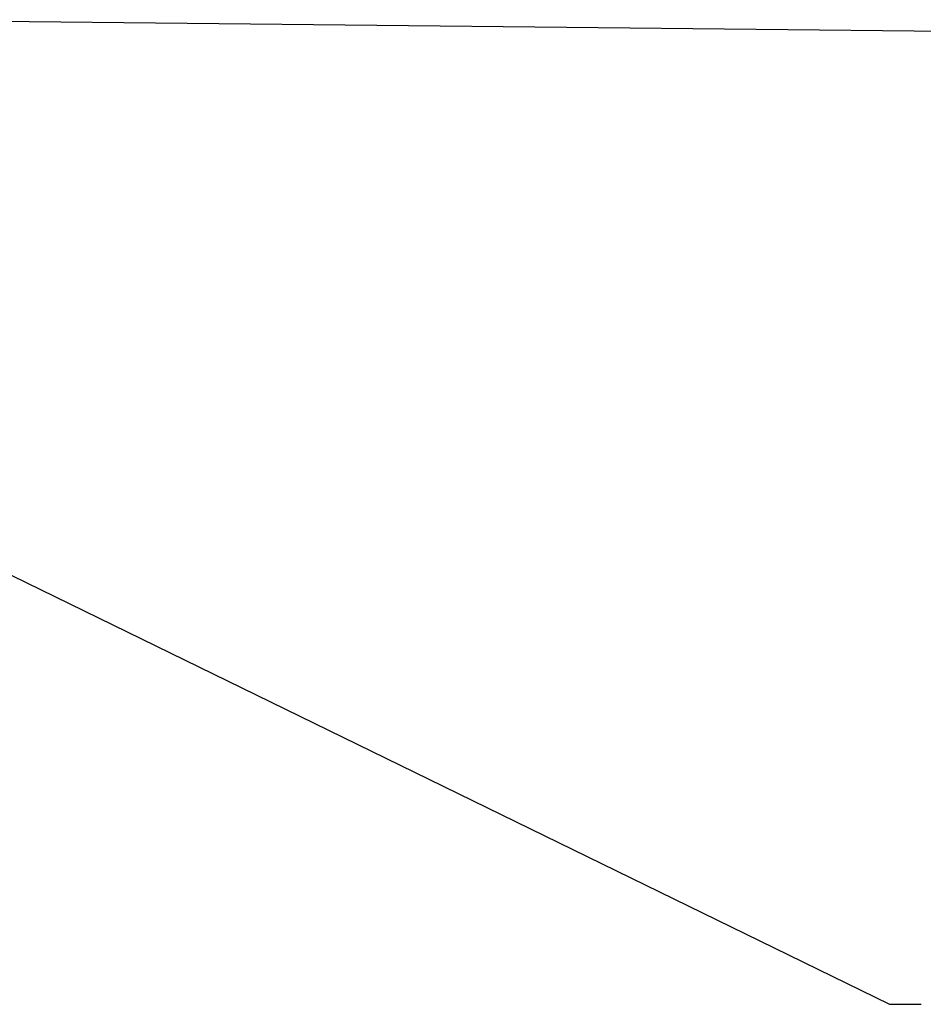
# Model space of a CAD drawing. Extents: x 0 to 1189, y 0 to 841.
# Tile 28 of 84: x 305 to 342, y 55 to 95. Entities that reach past the tile are written whole.
import ezdxf

# ---------------------------------------------------------------- set-up
doc = ezdxf.new("R2010")
doc.units = 0
doc.header["$LTSCALE"] = 65.395
doc.layers.get('0').update_dxf_attribs({"linetype": 'CONTINUOUS'})
doc.layers.add('mg_3b_BL7', color=7, linetype='CONTINUOUS')
doc.styles.get("Standard").update_dxf_attribs({"font": 'txt', "width": 0.8})
doc.dimstyles.get("Standard").update_dxf_attribs({"dimtxt": 3, "dimasz": 3, "dimexe": 2, "dimexo": 0, "dimtad": 1, "dimtxsty": 'STANDARD', "dimblk": '_ARROW_FILLED', "dimblk1": '_ARROW_FILLED', "dimblk2": '_ARROW_FILLED', "dimcen": 0.09, "dimazin": 3, "dimtol": 1, "dimtp": 0.01, "dimtm": 0.01, "dimtfac": 1, "dimtofl": 0, "dimtmove": 0, "dimatfit": 3, "dimtolj": 1})

# ---------------------------------------------------------------- blocks, each defined once
blk = doc.blocks.new('_ARROW_FILLED')
at = {"color": 0, "linetype": 'BYBLOCK'}
blk.add_solid([(0, 0), (-1, 0.167), (-1, -0.167)], dxfattribs=at)
blk = doc.blocks.new('MG_3B_BL7', base_point=(346.87, 129.966))
at = {"layer": 'mg_3b_BL7', "color": 7, "linetype": 'CONTINUOUS'}
for points in [[(298.037, 95.224), (344.489, 94.732), (345.789, 94.732)], [(296.13, 76.342), (340.444, 54.692), (341.744, 54.692)]]:
    blk.add_leader(points, dimstyle='STANDARD', override={"dimtad": 0}, dxfattribs=at)

msp = doc.modelspace()

# ---------------------------------------------------------------- block references
at = {"layer": 'mg_3b_BL7'}
msp.add_blockref('MG_3B_BL7', (346.87, 129.966), dxfattribs=at)

doc.saveas('drawing.dxf')
